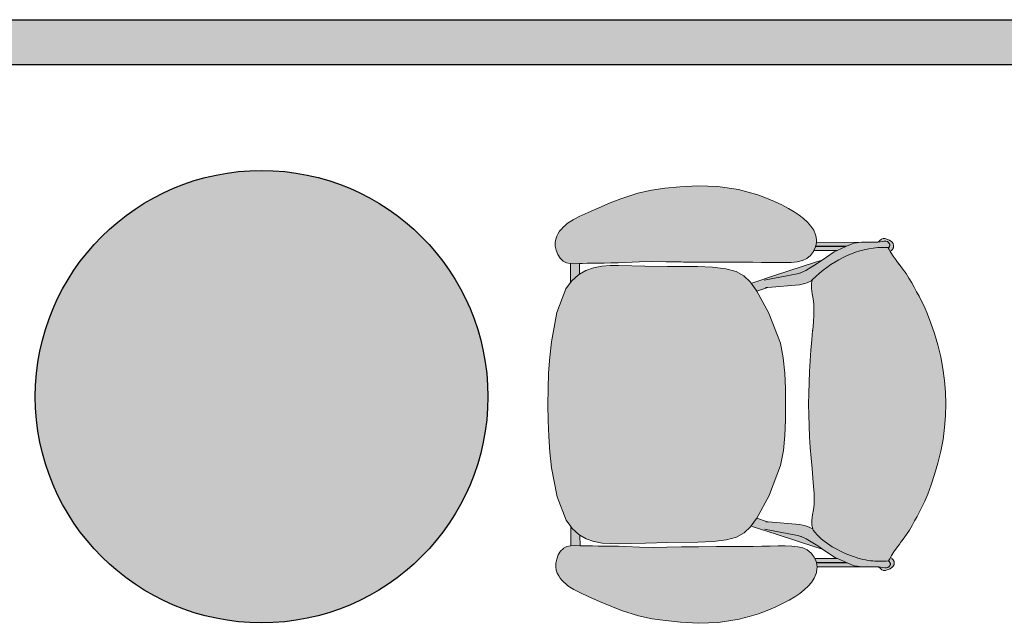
# Model space of a CAD drawing. Header units: millimetres. Extents: x 31882 to 271790, y -35693 to 24917.
# Tile 145 of 256: x 66980 to 68638, y 20066 to 21083. Entities that reach past the tile are written whole.
import ezdxf

# ---------------------------------------------------------------- set-up
doc = ezdxf.new("R2010")
doc.units = ezdxf.units.MM
doc.header["$MEASUREMENT"] = 0
doc.layers.add('0-MSC-MCP', color=3, linetype='Continuous')
doc.layers.add('06_Furniture', color=14, linetype='Continuous')
doc.layers.add('03 Partition', color=7, linetype='Continuous', lineweight=25, true_color=0x2776bb)
doc.layers.add('08_Hatch', color=140, linetype='Continuous', lineweight=9)
doc.layers.add('Furniture', color=14, linetype='Continuous', lineweight=9)

# ---------------------------------------------------------------- blocks, each defined once
blk = doc.blocks.new('Chieftain Chair pl')
at = {"layer": 'Furniture'}
h = blk.add_hatch(color=255, dxfattribs=at)
h.dxf.hatch_style = 1
edge = h.paths.add_edge_path()
edge.add_spline(control_points=[(51.457, 17.242), (52.226, 18.008), (53.5, 19.747), (54.172, 21.948), (54.225, 23.28), (54.214, 23.58), (54.208, 23.763)], knot_values=[0, 0, 0, 0, 3.256951, 6.354725, 6.706975, 7.254861, 7.254861, 7.254861, 7.254861], degree=3, periodic=0)
edge.add_line((54.208, 23.761), (54.053, 23.851))
edge.add_line((54.053, 23.851), (53.883, 23.945))
edge.add_line((53.883, 23.945), (53.775, 24.004))
edge.add_line((53.775, 24.004), (53.461, 24.198))
edge.add_line((53.461, 24.198), (53.126, 24.443))
edge.add_line((53.126, 24.443), (52.764, 24.72))
edge.add_line((52.764, 24.72), (52.655, 24.8))
edge.add_line((52.655, 24.8), (52.377, 25.012))
edge.add_line((52.377, 25.012), (51.975, 25.3))
edge.add_line((51.975, 25.3), (51.577, 25.557))
edge.add_line((51.577, 25.557), (51.183, 25.79))
edge.add_line((51.183, 25.79), (50.792, 26.006))
edge.add_line((50.792, 26.006), (50.405, 26.215))
edge.add_line((50.405, 26.215), (50.02, 26.424))
edge.add_line((50.02, 26.424), (49.598, 26.641))
edge.add_line((49.598, 26.641), (49.098, 26.875))
edge.add_line((49.098, 26.875), (48.478, 27.135))
edge.add_line((48.478, 27.135), (47.697, 27.428))
edge.add_line((47.697, 27.428), (46.797, 27.732))
edge.add_line((46.797, 27.732), (45.816, 28.023))
edge.add_line((45.816, 28.023), (44.796, 28.276))
edge.add_line((44.796, 28.276), (43.777, 28.468))
edge.add_line((43.777, 28.468), (42.758, 28.602))
edge.add_line((42.758, 28.602), (41.74, 28.68))
edge.add_line((41.74, 28.68), (40.721, 28.705))
edge.add_line((40.721, 28.705), (39.703, 28.68))
edge.add_line((39.703, 28.68), (38.684, 28.602))
edge.add_line((38.684, 28.602), (37.665, 28.468))
edge.add_line((37.665, 28.468), (36.646, 28.276))
edge.add_line((36.646, 28.276), (35.626, 28.023))
edge.add_line((35.626, 28.023), (34.646, 27.732))
edge.add_line((34.646, 27.732), (33.745, 27.428))
edge.add_line((33.745, 27.428), (32.965, 27.135))
edge.add_line((32.965, 27.135), (32.345, 26.875))
edge.add_line((32.345, 26.875), (31.844, 26.641))
edge.add_line((31.844, 26.641), (31.422, 26.424))
edge.add_line((31.422, 26.424), (31.038, 26.215))
edge.add_line((31.038, 26.215), (30.65, 26.006))
edge.add_line((30.65, 26.006), (30.259, 25.79))
edge.add_line((30.259, 25.79), (29.865, 25.557))
edge.add_line((29.865, 25.557), (29.467, 25.3))
edge.add_line((29.467, 25.3), (29.065, 25.012))
edge.add_line((29.065, 25.012), (28.787, 24.8))
edge.add_line((28.787, 24.8), (28.678, 24.72))
edge.add_line((28.678, 24.72), (28.316, 24.443))
edge.add_line((28.316, 24.443), (27.981, 24.198))
edge.add_line((27.981, 24.198), (27.667, 24.004))
edge.add_line((27.667, 24.004), (27.508, 23.917))
edge.add_line((27.508, 23.917), (27.389, 23.851))
edge.add_line((27.389, 23.851), (27.202, 23.744))
edge.add_spline(control_points=[(27.202, 23.742), (27.191, 23.476), (27.168, 22.965), (27.191, 22.451), (27.219, 22.208)], knot_values=[0, 0, 0, 0, 0.799978, 1.535578, 1.535578, 1.535578, 1.535578], degree=3, periodic=0)
edge.add_spline(control_points=[(27.219, 22.208), (27.219, 22.208), (27.287, 21.617), (27.823, 19.804), (28.843, 18.037), (29.867, 17.276)], knot_values=[1.535578, 1.535578, 1.535578, 1.535578, 2.429825, 3.324073, 7.205889, 7.205889, 7.205889, 7.205889], degree=3, periodic=0)
edge.add_line((29.867, 17.276), (29.969, 17.247))
edge.add_line((29.969, 17.247), (29.97, 17.245))
edge.add_line((29.97, 17.245), (30.294, 17.153))
edge.add_line((30.294, 17.153), (30.744, 17.149))
edge.add_line((30.744, 17.149), (31.195, 17.215))
edge.add_line((31.195, 17.215), (31.64, 17.298))
edge.add_line((31.64, 17.298), (32.072, 17.346))
edge.add_line((32.072, 17.346), (32.525, 17.361))
edge.add_line((32.525, 17.361), (33.034, 17.348))
edge.add_line((33.034, 17.348), (33.62, 17.31))
edge.add_line((33.62, 17.31), (34.341, 17.251))
edge.add_line((34.341, 17.251), (34.357, 17.249))
edge.add_line((34.357, 17.249), (35.177, 17.176))
edge.add_line((35.177, 17.176), (36.062, 17.099))
edge.add_line((36.062, 17.099), (36.984, 17.028))
edge.add_line((36.984, 17.028), (37.912, 16.971))
edge.add_line((37.912, 16.971), (38.846, 16.929))
edge.add_line((38.846, 16.929), (39.795, 16.897))
edge.add_line((39.795, 16.897), (40.721, 16.885))
edge.add_line((40.721, 16.885), (41.647, 16.897))
edge.add_line((41.647, 16.897), (42.597, 16.929))
edge.add_line((42.597, 16.929), (43.53, 16.971))
edge.add_line((43.53, 16.971), (44.459, 17.028))
edge.add_line((44.459, 17.028), (45.38, 17.099))
edge.add_line((45.38, 17.099), (46.266, 17.176))
edge.add_line((46.266, 17.176), (47.085, 17.249))
edge.add_line((47.085, 17.249), (47.101, 17.251))
edge.add_line((47.101, 17.251), (47.822, 17.31))
edge.add_line((47.822, 17.31), (48.408, 17.348))
edge.add_line((48.408, 17.348), (48.917, 17.361))
edge.add_line((48.917, 17.361), (49.37, 17.346))
edge.add_line((49.37, 17.346), (49.802, 17.298))
edge.add_line((49.802, 17.298), (50.247, 17.215))
edge.add_line((50.247, 17.215), (50.698, 17.149))
edge.add_line((50.698, 17.149), (51.149, 17.153))
edge.add_line((51.149, 17.153), (51.394, 17.224))
edge.add_line((51.394, 17.224), (51.457, 17.242))
h.paths.add_polyline_path([(52.599, 7.334), (52.536, 8.639), (52.401, 9.787), (52.163, 10.654), (51.797, 11.322), (51.276, 11.87), (51.153, 11.959), (50.573, 12.381), (50.472, 12.436), (48.584, 13.482), (48.501, 13.512), (45.996, 14.467), (44.718, 14.715), (43.405, 14.843), (42.069, 14.888), (40.721, 14.891), (39.374, 14.888), (38.038, 14.843), (36.725, 14.715), (35.446, 14.467), (32.942, 13.512), (32.859, 13.482), (30.87, 12.381), (30.235, 11.92), (30.167, 11.87), (29.645, 11.322), (29.279, 10.654), (29.042, 9.787), (28.906, 8.639), (28.844, 7.334), (28.817, 4.75), (28.784, 2.808), (28.728, 0.54), (28.735, -0.214), (28.791, -0.918), (28.927, -1.613), (28.929, -1.623), (29.161, -2.289), (29.468, -2.827), (29.524, -2.924), (30.045, -3.503), (30.204, -3.618), (30.753, -4.013), (32.774, -4.782), (35.291, -5.261), (36.621, -5.409), (37.974, -5.504), (39.344, -5.555), (40.721, -5.57), (42.099, -5.555), (43.468, -5.504), (44.822, -5.409), (46.151, -5.261), (48.668, -4.782), (50.689, -4.013), (51.238, -3.618), (51.397, -3.503), (51.919, -2.924), (51.974, -2.827), (52.282, -2.289), (52.513, -1.623), (52.515, -1.613), (52.651, -0.918), (52.707, -0.214), (52.715, 0.54), (52.658, 2.808), (52.625, 4.75)])
h.paths.add_polyline_path([(28.503, 13.56), (28.513, 14.235), (28.512, 14.858), (28.493, 15.42), (28.436, 15.934), (28.335, 16.373), (28.16, 16.756), (27.892, 17.084), (27.551, 17.34), (27.41, 17.4), (27.158, 17.508), (27.078, 17.535), (27.044, 17.541), (26.707, 17.592), (26.643, 17.601), (26.539, 17.585), (26.528, 17.584), (26.215, 17.536), (26.122, 17.521), (25.73, 17.351), (25.366, 17.105), (25.037, 16.811), (24.711, 16.475), (24.412, 16.098), (24.126, 15.67), (23.84, 15.18), (23.542, 14.62), (23.24, 13.99), (22.947, 13.296), (22.671, 12.54), (22.422, 11.724), (22.209, 10.868), (21.929, 9.099), (21.878, 7.371), (21.964, 5.815), (22.089, 4.526), (22.257, 3.382), (22.509, 2.209), (22.979, 0.744), (23.343, -0.184), (23.752, -1.158), (24.16, -2.078), (24.521, -2.847), (24.788, -3.367), (24.987, -3.701), (25.142, -3.914), (25.28, -4.067), (25.424, -4.225), (25.586, -4.387), (25.759, -4.535), (25.955, -4.669), (26.188, -4.789), (26.448, -4.878), (26.74, -4.924), (27.062, -4.915), (27.417, -4.838), (27.769, -4.7), (28.085, -4.506), (28.332, -4.262), (28.345, -4.246), (28.49, -3.959), (28.558, -3.639), (28.558, -3.618), (28.573, -3.294), (28.559, -2.827), (28.551, -2.565), (28.541, -2.174), (28.542, -2.172), (28.535, -1.745), (28.528, -1.265), (28.523, -0.718), (28.516, -0.124), (28.505, 0.494), (28.487, 1.116), (28.432, 2.308), (28.398, 3.467), (28.415, 4.643), (28.443, 5.923), (28.444, 6.124), (28.461, 7.375), (28.466, 8.937), (28.465, 10.531), (28.467, 11.32), (28.474, 12.093), (28.488, 12.843)])
edge = h.paths.add_edge_path()
edge.add_spline(control_points=[(29.867, 17.276), (28.843, 18.037), (27.823, 19.804), (27.287, 21.617), (27.219, 22.208), (27.219, 22.208)], knot_values=[1.535578, 1.535578, 1.535578, 1.535578, 5.417395, 6.311642, 7.205889, 7.205889, 7.205889, 7.205889], degree=3, periodic=0)
edge.add_spline(control_points=[(27.219, 22.208), (27.191, 22.451), (27.168, 22.965), (27.191, 23.476), (27.202, 23.742)], knot_values=[0, 0, 0, 0, 0.7356, 1.535578, 1.535578, 1.535578, 1.535578], degree=3, periodic=0)
edge.add_line((27.202, 23.742), (27.201, 23.744))
edge.add_line((27.201, 23.744), (27.158, 23.802))
edge.add_line((27.158, 23.802), (27.144, 23.811))
edge.add_line((27.144, 23.811), (27.014, 23.9))
edge.add_line((27.014, 23.9), (26.991, 23.913))
edge.add_line((26.991, 23.913), (26.967, 23.922))
edge.add_line((26.967, 23.922), (26.939, 23.924))
edge.add_line((26.939, 23.924), (26.912, 23.922))
edge.add_line((26.912, 23.922), (26.888, 23.913))
edge.add_line((26.888, 23.913), (26.865, 23.9))
edge.add_line((26.865, 23.9), (26.839, 23.882))
edge.add_line((26.839, 23.882), (26.721, 23.802))
edge.add_line((26.721, 23.802), (26.645, 23.699))
edge.add_line((26.645, 23.699), (26.604, 23.571))
edge.add_line((26.604, 23.571), (26.604, 23.436))
edge.add_line((26.604, 23.436), (26.706, 22.868))
edge.add_line((26.706, 22.868), (26.695, 22.464))
edge.add_line((26.695, 22.464), (26.695, 22.32))
edge.add_line((26.695, 22.32), (26.694, 21.727))
edge.add_line((26.694, 21.727), (26.694, 21.571))
edge.add_line((26.694, 21.571), (26.707, 21.471))
edge.add_line((26.707, 21.471), (26.789, 20.814))
edge.add_line((26.789, 20.814), (26.835, 20.656))
edge.add_line((26.835, 20.656), (27.044, 20.186))
edge.add_line((27.044, 20.186), (27.073, 20.122))
edge.add_line((27.073, 20.122), (27.41, 19.363))
edge.add_line((27.41, 19.363), (27.519, 19.118))
edge.add_line((27.519, 19.118), (28.239, 18.067))
edge.add_line((28.239, 18.067), (28.403, 17.495))
edge.add_line((28.403, 17.495), (29.513, 14.064))
edge.add_line((29.513, 14.064), (30.169, 12.099))
edge.add_line((30.169, 12.099), (30.235, 11.92))
edge.add_line((30.235, 11.92), (30.87, 12.381))
edge.add_line((30.87, 12.381), (30.912, 12.404))
edge.add_line((30.912, 12.404), (30.63, 13.233))
edge.add_line((30.63, 13.233), (30.581, 13.376))
edge.add_line((30.581, 13.376), (30.581, 13.384))
edge.add_line((30.581, 13.384), (30.347, 16.108))
edge.add_line((30.347, 16.108), (30.246, 16.591))
edge.add_line((30.246, 16.591), (30.188, 16.782))
edge.add_line((30.188, 16.782), (29.97, 17.245))
edge.add_line((29.97, 17.245), (29.968, 17.247))
edge.add_line((29.968, 17.247), (29.867, 17.276))
h.paths.add_polyline_path([(27.41, 19.363), (27.073, 20.122), (27.073, 17.537), (27.158, 17.508), (27.41, 17.4)], flags=17)
h.paths.add_polyline_path([(27.044, 20.186), (26.835, 20.656), (26.789, 20.814), (26.707, 21.471), (26.707, 17.592), (27.044, 17.541)], flags=17)
h.paths.add_polyline_path([(27.395, 24.067), (27.361, 24.102), (27.328, 24.131), (27.296, 24.155), (27.266, 24.175), (27.237, 24.191), (27.209, 24.205), (27.181, 24.217), (27.155, 24.227), (27.129, 24.234), (27.103, 24.24), (27.078, 24.244), (27.053, 24.246), (27.028, 24.247), (27.004, 24.246), (26.979, 24.244), (26.954, 24.24), (26.928, 24.234), (26.902, 24.227), (26.875, 24.217), (26.848, 24.205), (26.82, 24.191), (26.791, 24.175), (26.76, 24.154), (26.728, 24.129), (26.693, 24.098), (26.656, 24.059), (26.616, 24.011), (26.574, 23.953), (26.527, 23.883), (26.44, 23.64), (26.385, 23.49), (26.385, 23.33), (26.44, 23.18), (26.543, 23.057), (26.656, 22.923), (26.702, 22.888), (26.604, 23.436), (26.604, 23.571), (26.645, 23.699), (26.721, 23.802), (26.839, 23.882), (26.878, 23.91), (26.912, 23.922), (26.939, 23.924), (26.967, 23.922), (26.991, 23.913), (27.014, 23.9), (27.144, 23.811), (27.158, 23.802), (27.201, 23.744), (27.389, 23.851), (27.508, 23.917), (27.469, 23.975), (27.431, 24.025)])
h.paths.add_polyline_path([(59.513, 9.099), (59.233, 10.868), (59.021, 11.724), (58.772, 12.54), (58.496, 13.296), (58.202, 13.99), (57.901, 14.62), (57.602, 15.18), (57.317, 15.67), (57.03, 16.098), (56.731, 16.475), (56.405, 16.811), (56.077, 17.105), (55.713, 17.351), (55.32, 17.521), (55.228, 17.536), (54.915, 17.584), (54.799, 17.601), (54.667, 17.581), (54.368, 17.536), (54.284, 17.508), (53.891, 17.34), (53.55, 17.084), (53.283, 16.756), (53.108, 16.373), (53.006, 15.934), (52.949, 15.42), (52.93, 14.858), (52.929, 14.235), (52.939, 13.56), (52.954, 12.843), (52.968, 12.093), (52.975, 11.32), (52.977, 10.531), (52.976, 8.937), (52.981, 7.375), (52.998, 6.124), (52.999, 5.923), (53.028, 4.643), (53.045, 3.467), (53.011, 2.308), (52.955, 1.116), (52.938, 0.494), (52.927, -0.124), (52.92, -0.718), (52.914, -1.265), (52.908, -1.745), (52.9, -2.172), (52.902, -2.174), (52.891, -2.565), (52.883, -2.827), (52.87, -3.294), (52.885, -3.639), (52.952, -3.959), (53.098, -4.246), (53.111, -4.262), (53.357, -4.506), (53.673, -4.7), (54.026, -4.838), (54.38, -4.915), (54.703, -4.924), (54.994, -4.878), (55.254, -4.789), (55.487, -4.669), (55.683, -4.535), (55.856, -4.387), (56.018, -4.225), (56.163, -4.067), (56.3, -3.914), (56.456, -3.701), (56.655, -3.367), (56.922, -2.847), (57.283, -2.078), (57.691, -1.158), (58.1, -0.184), (58.463, 0.744), (58.933, 2.209), (59.185, 3.382), (59.354, 4.526), (59.478, 5.815), (59.564, 7.371)])
h.paths.add_polyline_path([(52.87, -3.294), (52.883, -2.827), (51.974, -2.827), (51.919, -2.924), (51.397, -3.503), (51.238, -3.618), (52.884, -3.618)])
h.paths.add_polyline_path([(29.524, -2.924), (29.468, -2.827), (28.559, -2.827), (28.573, -3.294), (28.558, -3.618), (30.204, -3.618), (30.045, -3.503)])
edge = h.paths.add_edge_path()
edge.add_line((53.854, 19.118), (53.963, 19.363))
edge.add_line((53.963, 19.363), (54.301, 20.122))
edge.add_line((54.301, 20.122), (54.329, 20.186))
edge.add_line((54.329, 20.186), (54.539, 20.656))
edge.add_line((54.539, 20.656), (54.585, 20.814))
edge.add_line((54.585, 20.814), (54.667, 21.471))
edge.add_line((54.667, 21.471), (54.679, 21.571))
edge.add_line((54.679, 21.571), (54.679, 21.727))
edge.add_line((54.679, 21.727), (54.678, 22.32))
edge.add_line((54.678, 22.32), (54.678, 22.464))
edge.add_line((54.678, 22.464), (54.667, 22.885))
edge.add_line((54.667, 22.885), (54.671, 22.888))
edge.add_line((54.671, 22.888), (54.728, 23.308))
edge.add_line((54.728, 23.308), (54.769, 23.436))
edge.add_line((54.769, 23.436), (54.769, 23.571))
edge.add_line((54.769, 23.571), (54.729, 23.699))
edge.add_line((54.729, 23.699), (54.653, 23.802))
edge.add_line((54.653, 23.802), (54.558, 23.866))
edge.add_line((54.558, 23.866), (54.541, 23.877))
edge.add_line((54.541, 23.877), (54.527, 23.887))
edge.add_line((54.527, 23.887), (54.516, 23.894))
edge.add_line((54.516, 23.894), (54.508, 23.9))
edge.add_line((54.508, 23.9), (54.501, 23.904))
edge.add_line((54.501, 23.904), (54.495, 23.907))
edge.add_line((54.495, 23.907), (54.491, 23.91))
edge.add_line((54.491, 23.91), (54.487, 23.912))
edge.add_line((54.487, 23.912), (54.483, 23.913))
edge.add_line((54.483, 23.913), (54.48, 23.915))
edge.add_line((54.48, 23.915), (54.476, 23.916))
edge.add_line((54.476, 23.916), (54.473, 23.917))
edge.add_line((54.473, 23.917), (54.47, 23.918))
edge.add_line((54.47, 23.918), (54.467, 23.919))
edge.add_line((54.467, 23.919), (54.464, 23.92))
edge.add_line((54.464, 23.92), (54.46, 23.921))
edge.add_line((54.46, 23.921), (54.457, 23.921))
edge.add_line((54.457, 23.921), (54.454, 23.922))
edge.add_line((54.454, 23.922), (54.451, 23.922))
edge.add_line((54.451, 23.922), (54.447, 23.923))
edge.add_line((54.447, 23.923), (54.444, 23.923))
edge.add_line((54.444, 23.923), (54.441, 23.923))
edge.add_line((54.441, 23.923), (54.437, 23.923))
edge.add_line((54.437, 23.923), (54.434, 23.923))
edge.add_line((54.434, 23.923), (54.43, 23.923))
edge.add_line((54.43, 23.923), (54.427, 23.923))
edge.add_line((54.427, 23.923), (54.424, 23.923))
edge.add_line((54.424, 23.923), (54.42, 23.923))
edge.add_line((54.42, 23.923), (54.417, 23.922))
edge.add_line((54.417, 23.922), (54.414, 23.922))
edge.add_line((54.414, 23.922), (54.41, 23.921))
edge.add_line((54.41, 23.921), (54.407, 23.921))
edge.add_line((54.407, 23.921), (54.404, 23.92))
edge.add_line((54.404, 23.92), (54.401, 23.919))
edge.add_line((54.401, 23.919), (54.398, 23.918))
edge.add_line((54.398, 23.918), (54.395, 23.917))
edge.add_line((54.395, 23.917), (54.391, 23.916))
edge.add_line((54.391, 23.916), (54.388, 23.915))
edge.add_line((54.388, 23.915), (54.385, 23.913))
edge.add_line((54.385, 23.913), (54.381, 23.912))
edge.add_line((54.381, 23.912), (54.377, 23.91))
edge.add_line((54.377, 23.91), (54.373, 23.907))
edge.add_line((54.373, 23.907), (54.367, 23.904))
edge.add_line((54.367, 23.904), (54.361, 23.9))
edge.add_line((54.361, 23.9), (54.353, 23.895))
edge.add_line((54.353, 23.895), (54.344, 23.889))
edge.add_line((54.344, 23.889), (54.332, 23.88))
edge.add_line((54.332, 23.88), (54.317, 23.87))
edge.add_line((54.317, 23.87), (54.229, 23.812))
edge.add_line((54.229, 23.812), (54.215, 23.802))
edge.add_line((54.215, 23.802), (54.192, 23.77))
edge.add_line((54.192, 23.77), (54.208, 23.763))
edge.add_spline(control_points=[(54.208, 23.763), (54.214, 23.58), (54.225, 23.28), (54.172, 21.948), (53.5, 19.747), (52.226, 18.008), (51.457, 17.242)], knot_values=[0, 0, 0, 0, 0.547886, 0.900137, 3.99791, 7.254861, 7.254861, 7.254861, 7.254861], degree=3, periodic=0)
edge.add_spline(control_points=[(51.457, 17.242), (51.423, 17.208), (51.389, 17.175), (51.355, 17.142)], knot_values=[7.254861, 7.254861, 7.254861, 7.254861, 7.397388, 7.397388, 7.397388, 7.397388], degree=3, periodic=0)
edge.add_line((51.355, 17.142), (51.185, 16.782))
edge.add_line((51.185, 16.782), (51.127, 16.591))
edge.add_line((51.127, 16.591), (51.026, 16.108))
edge.add_line((51.026, 16.108), (50.793, 13.384))
edge.add_line((50.793, 13.384), (50.792, 13.376))
edge.add_line((50.792, 13.376), (50.744, 13.233))
edge.add_line((50.744, 13.233), (50.472, 12.436))
edge.add_line((50.472, 12.436), (50.573, 12.381))
edge.add_line((50.573, 12.381), (51.153, 11.959))
edge.add_line((51.153, 11.959), (51.204, 12.099))
edge.add_line((51.204, 12.099), (51.861, 14.064))
edge.add_line((51.861, 14.064), (52.97, 17.495))
edge.add_line((52.97, 17.495), (53.134, 18.067))
edge.add_line((53.134, 18.067), (53.854, 19.118))
h.paths.add_polyline_path([(54.301, 20.122), (53.963, 19.363), (53.963, 17.371), (54.301, 17.515)], flags=17)
h.paths.add_polyline_path([(54.667, 21.471), (54.585, 20.814), (54.539, 20.656), (54.329, 20.186), (54.329, 17.523), (54.368, 17.536), (54.667, 17.581)], flags=17)
h = blk.add_hatch(color=255, dxfattribs=at)
h.dxf.hatch_style = 1
h.paths.add_polyline_path([(54.533, 23.883), (54.558, 23.866), (54.653, 23.802), (54.729, 23.699), (54.769, 23.571), (54.769, 23.436), (54.728, 23.308), (54.671, 22.888), (54.717, 22.923), (54.831, 23.057), (54.934, 23.18), (54.988, 23.33), (54.988, 23.49), (54.934, 23.64), (54.846, 23.883), (54.717, 24.085), (54.655, 24.129), (54.599, 24.165), (54.549, 24.192), (54.503, 24.212), (54.46, 24.225), (54.42, 24.234), (54.382, 24.238), (54.345, 24.239), (54.308, 24.238), (54.27, 24.234), (54.23, 24.225), (54.187, 24.212), (54.141, 24.192), (54.09, 24.165), (54.035, 24.129), (53.973, 24.085), (53.883, 23.945), (54.053, 23.851), (54.192, 23.77), (54.215, 23.802), (54.229, 23.812), (54.317, 23.87), (54.345, 23.89), (54.372, 23.907), (54.396, 23.918), (54.42, 23.923), (54.446, 23.924), (54.47, 23.919), (54.492, 23.909), (54.511, 23.898)])
for p, q in [((34.646, 27.732), (35.626, 28.023)), ((35.626, 28.023), (36.646, 28.276)), ((36.646, 28.276), (37.665, 28.468)), ((37.665, 28.468), (38.684, 28.602)), ((38.684, 28.602), (39.703, 28.68)), ((39.703, 28.68), (40.721, 28.705)), ((40.721, 28.705), (41.74, 28.68)), ((41.74, 28.68), (42.758, 28.602)), ((42.758, 28.602), (43.777, 28.468)), ((43.777, 28.468), (44.796, 28.276)), ((44.796, 28.276), (45.816, 28.023)), ((45.816, 28.023), (46.797, 27.732)), ((32.965, 27.135), (33.745, 27.428)), ((33.745, 27.428), (34.646, 27.732)), ((46.797, 27.732), (47.697, 27.428)), ((47.697, 27.428), (48.478, 27.135)), ((31.038, 26.215), (31.422, 26.424)), ((31.422, 26.424), (31.844, 26.641)), ((31.844, 26.641), (32.345, 26.875)), ((32.345, 26.875), (32.965, 27.135)), ((48.478, 27.135), (49.098, 26.875)), ((49.098, 26.875), (49.598, 26.641)), ((49.598, 26.641), (50.02, 26.424)), ((50.02, 26.424), (50.405, 26.215)), ((29.467, 25.3), (29.865, 25.557)), ((29.865, 25.557), (30.259, 25.79)), ((30.259, 25.79), (30.65, 26.006)), ((30.65, 26.006), (31.038, 26.215)), ((50.405, 26.215), (50.792, 26.006)), ((50.792, 26.006), (51.183, 25.79)), ((51.183, 25.79), (51.577, 25.557)), ((51.577, 25.557), (51.975, 25.3)), ((28.316, 24.443), (28.678, 24.72)), ((28.674, 24.714), (28.787, 24.8)), ((28.678, 24.72), (28.787, 24.8)), ((28.787, 24.8), (29.065, 25.012)), ((29.065, 25.012), (29.467, 25.3)), ((51.975, 25.3), (52.377, 25.012)), ((52.377, 25.012), (52.655, 24.8)), ((52.655, 24.8), (52.764, 24.72)), ((52.655, 24.8), (52.768, 24.714)), ((52.764, 24.72), (53.126, 24.443)), ((26.527, 23.883), (26.44, 23.64)), ((26.721, 23.802), (26.645, 23.699)), ((26.839, 23.882), (26.721, 23.802)), ((26.839, 23.882), (26.865, 23.9)), ((26.888, 23.913), (26.865, 23.9)), ((26.888, 23.913), (26.912, 23.922)), ((26.912, 23.922), (26.939, 23.924)), ((26.939, 23.924), (26.967, 23.922)), ((26.967, 23.922), (26.991, 23.913)), ((26.991, 23.913), (27.014, 23.9)), ((27.144, 23.811), (27.014, 23.9)), ((27.158, 23.802), (27.144, 23.811)), ((27.158, 23.802), (27.201, 23.744)), ((27.201, 23.744), (27.389, 23.851)), ((27.389, 23.851), (27.508, 23.917)), ((27.508, 23.917), (27.667, 24.004)), ((27.667, 24.004), (27.981, 24.198)), ((27.981, 24.198), (28.316, 24.443)), ((53.126, 24.443), (53.461, 24.198)), ((53.461, 24.198), (53.775, 24.004)), ((53.775, 24.004), (53.883, 23.945)), ((53.973, 24.085), (53.883, 23.945)), ((53.883, 23.945), (54.053, 23.851)), ((54.053, 23.851), (54.192, 23.77)), ((54.192, 23.77), (54.215, 23.802)), ((54.192, 23.77), (54.208, 23.763)), ((54.229, 23.812), (54.215, 23.802)), ((54.317, 23.87), (54.229, 23.812)), ((54.653, 23.802), (54.558, 23.866)), ((54.729, 23.699), (54.653, 23.802)), ((54.846, 23.883), (54.717, 24.085)), ((54.934, 23.64), (54.846, 23.883)), ((26.385, 23.49), (26.44, 23.64)), ((26.385, 23.33), (26.385, 23.49)), ((26.44, 23.18), (26.385, 23.33)), ((26.543, 23.057), (26.44, 23.18)), ((26.656, 22.923), (26.543, 23.057)), ((26.645, 23.699), (26.604, 23.571)), ((26.604, 23.571), (26.604, 23.436)), ((26.604, 23.436), (26.702, 22.888)), ((26.656, 22.923), (26.702, 22.888)), ((27.201, 23.744), (27.202, 23.742)), ((54.728, 23.308), (54.671, 22.888)), ((54.671, 22.888), (54.717, 22.923)), ((54.831, 23.057), (54.717, 22.923)), ((54.728, 23.308), (54.769, 23.436)), ((54.769, 23.571), (54.729, 23.699)), ((54.769, 23.436), (54.769, 23.571)), ((54.934, 23.18), (54.831, 23.057)), ((54.934, 23.64), (54.988, 23.49)), ((54.988, 23.33), (54.934, 23.18)), ((54.988, 23.49), (54.988, 23.33)), ((26.694, 21.727), (26.695, 22.32)), ((26.695, 22.464), (26.706, 22.863)), ((26.695, 22.32), (26.695, 22.464)), ((26.706, 22.863), (26.702, 22.888)), ((27.219, 22.208), (27.218, 22.213)), ((54.668, 22.863), (54.671, 22.888)), ((54.668, 22.863), (54.678, 22.464)), ((54.678, 22.464), (54.678, 22.32)), ((54.679, 21.727), (54.678, 22.32)), ((26.694, 21.571), (26.694, 21.727)), ((26.707, 21.471), (26.694, 21.571)), ((26.789, 20.814), (26.707, 21.471)), ((26.707, 17.592), (26.707, 21.471)), ((54.667, 21.471), (54.585, 20.814)), ((54.679, 21.571), (54.667, 21.471)), ((54.667, 21.471), (54.667, 17.581)), ((54.679, 21.727), (54.679, 21.571)), ((26.835, 20.656), (26.789, 20.814)), ((27.044, 20.186), (26.835, 20.656)), ((54.539, 20.656), (54.329, 20.186)), ((54.585, 20.814), (54.539, 20.656)), ((27.044, 17.541), (27.044, 20.186)), ((27.073, 20.122), (27.044, 20.186)), ((27.073, 20.122), (27.073, 17.536)), ((27.41, 19.363), (27.073, 20.122)), ((54.301, 20.122), (53.963, 19.363)), ((54.329, 20.186), (54.301, 20.122)), ((54.301, 17.513), (54.301, 20.122)), ((54.329, 20.186), (54.329, 17.523)), ((27.519, 19.118), (27.41, 19.363)), ((27.41, 19.363), (27.41, 17.4)), ((28.239, 18.067), (27.519, 19.118)), ((53.854, 19.118), (53.134, 18.067)), ((53.963, 19.363), (53.854, 19.118)), ((53.963, 19.363), (53.963, 17.371)), ((28.239, 18.067), (28.403, 17.495)), ((28.518, 17.66), (28.239, 18.067)), ((53.134, 18.067), (52.856, 17.66)), ((52.97, 17.495), (53.134, 18.067)), ((25.037, 16.811), (25.366, 17.105)), ((25.366, 17.105), (25.73, 17.351)), ((26.122, 17.521), (25.73, 17.351)), ((26.215, 17.536), (26.122, 17.521)), ((26.215, 17.536), (26.528, 17.584)), ((26.539, 17.585), (26.528, 17.584)), ((26.643, 17.601), (26.539, 17.585)), ((26.643, 17.601), (26.707, 17.592)), ((26.707, 17.592), (27.044, 17.541)), ((27.044, 17.541), (27.073, 17.536)), ((27.073, 17.536), (27.074, 17.536)), ((27.074, 17.536), (27.158, 17.508)), ((27.158, 17.508), (27.41, 17.4)), ((27.41, 17.4), (27.551, 17.34)), ((27.551, 17.34), (27.892, 17.084)), ((27.892, 17.084), (28.16, 16.756)), ((28.403, 17.495), (29.513, 14.064)), ((29.118, 16.658), (28.518, 17.66)), ((29.867, 17.276), (29.968, 17.247)), ((29.97, 17.245), (29.968, 17.247)), ((29.97, 17.245), (30.188, 16.782)), ((29.97, 17.245), (30.294, 17.153)), ((30.294, 17.153), (30.744, 17.149)), ((30.744, 17.149), (31.195, 17.215)), ((31.195, 17.215), (31.64, 17.298)), ((31.64, 17.298), (32.072, 17.346)), ((32.072, 17.346), (32.525, 17.361)), ((32.525, 17.361), (33.034, 17.348)), ((33.62, 17.31), (33.034, 17.348)), ((33.62, 17.31), (34.341, 17.251)), ((34.341, 17.251), (34.357, 17.249)), ((34.357, 17.249), (35.177, 17.176)), ((35.177, 17.176), (36.062, 17.099)), ((36.062, 17.099), (36.984, 17.028)), ((36.984, 17.028), (37.912, 16.971)), ((37.912, 16.971), (38.846, 16.929)), ((42.597, 16.929), (43.53, 16.971)), ((43.53, 16.971), (44.459, 17.028)), ((44.459, 17.028), (45.38, 17.099)), ((45.38, 17.099), (46.266, 17.176)), ((46.266, 17.176), (47.085, 17.249)), ((47.085, 17.249), (47.101, 17.251)), ((47.101, 17.251), (47.822, 17.31)), ((47.822, 17.31), (48.408, 17.348)), ((48.408, 17.348), (48.917, 17.361)), ((48.917, 17.361), (49.37, 17.346)), ((49.37, 17.346), (49.802, 17.298)), ((49.802, 17.298), (50.247, 17.215)), ((50.247, 17.215), (50.698, 17.149)), ((50.698, 17.149), (51.149, 17.153)), ((51.149, 17.153), (51.394, 17.224)), ((51.185, 16.782), (51.394, 17.224)), ((51.394, 17.224), (51.457, 17.242)), ((51.861, 14.064), (52.97, 17.495)), ((52.856, 17.66), (52.255, 16.658)), ((53.283, 16.756), (53.55, 17.084)), ((53.55, 17.084), (53.891, 17.34)), ((53.891, 17.34), (53.963, 17.371)), ((53.963, 17.371), (54.284, 17.508)), ((54.284, 17.508), (54.301, 17.513)), ((54.301, 17.513), (54.329, 17.523)), ((54.329, 17.523), (54.368, 17.536)), ((54.368, 17.536), (54.667, 17.581)), ((54.667, 17.581), (54.799, 17.601)), ((54.903, 17.585), (54.799, 17.601)), ((54.903, 17.585), (54.915, 17.584)), ((54.915, 17.584), (55.228, 17.536)), ((55.32, 17.521), (55.228, 17.536)), ((55.713, 17.351), (55.32, 17.521)), ((55.713, 17.351), (56.077, 17.105)), ((56.405, 16.811), (56.077, 17.105)), ((24.412, 16.098), (24.711, 16.475)), ((24.711, 16.475), (25.037, 16.811)), ((28.16, 16.756), (28.335, 16.373)), ((28.335, 16.373), (28.436, 15.934)), ((29.118, 16.658), (29.336, 16.217)), ((29.336, 16.217), (29.422, 15.916)), ((29.336, 16.217), (29.345, 16.199)), ((30.246, 16.591), (30.188, 16.782)), ((30.246, 16.591), (30.347, 16.108)), ((39.795, 16.897), (38.846, 16.929)), ((39.795, 16.897), (40.721, 16.885)), ((40.721, 16.885), (41.647, 16.897)), ((41.647, 16.897), (42.597, 16.929)), ((51.026, 16.108), (51.127, 16.591)), ((51.185, 16.782), (51.127, 16.591)), ((51.952, 15.916), (52.038, 16.217)), ((52.029, 16.199), (52.038, 16.217)), ((52.038, 16.217), (52.255, 16.658)), ((53.006, 15.934), (53.108, 16.373)), ((53.108, 16.373), (53.283, 16.756)), ((56.405, 16.811), (56.731, 16.475)), ((56.731, 16.475), (57.03, 16.098)), ((23.84, 15.18), (24.126, 15.67)), ((24.126, 15.67), (24.412, 16.098)), ((28.493, 15.42), (28.436, 15.934)), ((28.493, 15.42), (28.512, 14.858)), ((29.422, 15.916), (29.948, 13.067)), ((30.347, 16.108), (30.581, 13.384)), ((50.793, 13.384), (51.026, 16.108)), ((51.425, 13.067), (51.952, 15.916)), ((52.93, 14.858), (52.949, 15.42)), ((52.949, 15.42), (53.006, 15.934)), ((57.03, 16.098), (57.317, 15.67)), ((57.317, 15.67), (57.602, 15.18)), ((23.24, 13.99), (23.542, 14.62)), ((23.542, 14.62), (23.84, 15.18)), ((28.512, 14.858), (28.513, 14.235)), ((32.942, 13.512), (35.446, 14.467)), ((35.446, 14.467), (36.725, 14.715)), ((36.725, 14.715), (38.038, 14.843)), ((38.038, 14.843), (39.374, 14.888)), ((39.374, 14.888), (40.721, 14.891)), ((40.721, 14.891), (42.069, 14.888)), ((42.069, 14.888), (43.405, 14.843)), ((43.405, 14.843), (44.718, 14.715)), ((44.718, 14.715), (45.996, 14.467)), ((48.501, 13.512), (45.996, 14.467)), ((52.929, 14.235), (52.93, 14.858)), ((57.602, 15.18), (57.901, 14.62)), ((57.901, 14.62), (58.202, 13.99)), ((22.947, 13.296), (23.24, 13.99)), ((28.513, 14.235), (28.503, 13.56)), ((29.513, 14.064), (30.169, 12.099)), ((51.861, 14.064), (51.204, 12.099)), ((52.939, 13.56), (52.929, 14.235)), ((58.202, 13.99), (58.496, 13.296)), ((22.671, 12.54), (22.947, 13.296)), ((28.488, 12.843), (28.474, 12.093)), ((28.503, 13.56), (28.488, 12.843)), ((30.63, 13.233), (30.581, 13.384)), ((30.581, 13.384), (30.581, 13.376)), ((30.581, 13.376), (30.63, 13.233)), ((30.581, 13.376), (30.597, 13.199)), ((30.597, 13.188), (30.597, 13.199)), ((30.63, 13.233), (30.912, 12.404)), ((32.859, 13.482), (30.912, 12.404)), ((32.942, 13.512), (32.859, 13.482)), ((48.584, 13.482), (48.501, 13.512)), ((50.472, 12.436), (48.584, 13.482)), ((50.472, 12.436), (50.744, 13.233)), ((50.793, 13.384), (50.744, 13.233)), ((50.744, 13.233), (50.792, 13.376)), ((50.776, 13.199), (50.792, 13.376)), ((50.776, 13.188), (50.776, 13.199)), ((50.792, 13.376), (50.793, 13.384)), ((52.954, 12.843), (52.939, 13.56)), ((52.968, 12.093), (52.954, 12.843)), ((58.496, 13.296), (58.772, 12.54)), ((22.422, 11.724), (22.671, 12.54)), ((28.474, 12.093), (28.467, 11.32)), ((30.235, 11.92), (30.167, 11.87)), ((30.235, 11.92), (30.169, 12.099)), ((30.87, 12.381), (30.235, 11.92)), ((30.912, 12.404), (30.87, 12.381)), ((50.573, 12.381), (50.472, 12.436)), ((51.153, 11.959), (50.573, 12.381)), ((51.153, 11.959), (51.204, 12.099)), ((51.276, 11.87), (51.153, 11.959)), ((52.975, 11.32), (52.968, 12.093)), ((58.772, 12.54), (59.021, 11.724)), ((22.209, 10.868), (22.422, 11.724)), ((28.467, 11.32), (28.465, 10.531)), ((29.645, 11.322), (29.279, 10.654)), ((30.167, 11.87), (29.645, 11.322)), ((51.797, 11.322), (51.276, 11.87)), ((52.163, 10.654), (51.797, 11.322)), ((52.977, 10.531), (52.975, 11.32)), ((59.021, 11.724), (59.233, 10.868)), ((21.929, 9.099), (22.209, 10.868)), ((28.465, 10.531), (28.466, 8.937)), ((29.279, 10.654), (29.042, 9.787)), ((52.401, 9.787), (52.163, 10.654)), ((52.976, 8.937), (52.977, 10.531)), ((59.233, 10.868), (59.513, 9.099)), ((29.042, 9.787), (28.906, 8.639)), ((52.536, 8.639), (52.401, 9.787)), ((21.878, 7.371), (21.929, 9.099)), ((28.466, 8.937), (28.461, 7.375)), ((28.906, 8.639), (28.844, 7.334)), ((52.599, 7.334), (52.536, 8.639)), ((52.981, 7.375), (52.976, 8.937)), ((59.513, 9.099), (59.564, 7.371)), ((21.964, 5.815), (21.878, 7.371)), ((28.461, 7.375), (28.444, 6.124)), ((28.844, 7.334), (28.817, 4.75)), ((52.599, 7.334), (52.625, 4.75)), ((52.998, 6.124), (52.981, 7.375)), ((59.564, 7.371), (59.478, 5.815)), ((28.444, 6.124), (28.441, 5.923)), ((28.444, 6.124), (28.443, 5.923)), ((52.999, 5.923), (52.998, 6.124)), ((53.001, 5.923), (52.998, 6.124)), ((22.089, 4.526), (21.964, 5.815)), ((28.443, 5.923), (28.415, 4.643)), ((53.028, 4.643), (52.999, 5.923)), ((59.478, 5.815), (59.354, 4.526)), ((22.257, 3.382), (22.089, 4.526)), ((28.415, 4.643), (28.398, 3.467)), ((28.784, 2.808), (28.817, 4.75)), ((52.625, 4.75), (52.658, 2.808)), ((53.045, 3.467), (53.028, 4.643)), ((59.354, 4.526), (59.185, 3.382)), ((28.432, 2.308), (28.398, 3.467)), ((53.011, 2.308), (53.045, 3.467)), ((22.509, 2.209), (22.257, 3.382)), ((28.728, 0.54), (28.784, 2.808)), ((52.658, 2.808), (52.715, 0.54)), ((59.185, 3.382), (58.933, 2.209)), ((22.979, 0.744), (22.509, 2.209)), ((28.487, 1.116), (28.432, 2.308)), ((53.011, 2.308), (52.955, 1.116)), ((58.933, 2.209), (58.463, 0.744)), ((28.505, 0.494), (28.487, 1.116)), ((52.955, 1.116), (52.938, 0.494)), ((23.343, -0.184), (22.979, 0.744)), ((28.516, -0.124), (28.505, 0.494)), ((28.728, 0.54), (28.735, -0.193)), ((52.707, -0.193), (52.715, 0.54)), ((52.938, 0.494), (52.927, -0.124)), ((58.463, 0.744), (58.1, -0.184)), ((23.752, -1.158), (23.343, -0.184)), ((28.523, -0.718), (28.516, -0.124)), ((28.528, -1.265), (28.523, -0.718)), ((28.735, -0.193), (28.734, -0.198)), ((28.734, -0.198), (28.791, -0.918)), ((52.651, -0.918), (52.708, -0.198)), ((52.708, -0.198), (52.707, -0.193)), ((52.92, -0.718), (52.914, -1.265)), ((52.927, -0.124), (52.92, -0.718)), ((58.1, -0.184), (57.691, -1.158)), ((24.16, -2.078), (23.752, -1.158)), ((28.535, -1.745), (28.528, -1.265)), ((28.927, -1.613), (28.791, -0.918)), ((28.927, -1.613), (28.929, -1.623)), ((29.161, -2.289), (28.929, -1.623)), ((52.282, -2.289), (52.513, -1.623)), ((52.513, -1.623), (52.515, -1.613)), ((52.515, -1.613), (52.651, -0.918)), ((52.914, -1.265), (52.908, -1.745)), ((57.691, -1.158), (57.283, -2.078)), ((24.521, -2.847), (24.16, -2.078)), ((28.542, -2.172), (28.535, -1.745)), ((28.541, -2.174), (28.542, -2.172)), ((28.551, -2.565), (28.541, -2.174)), ((29.468, -2.827), (29.161, -2.289)), ((52.282, -2.289), (51.974, -2.827)), ((52.902, -2.174), (52.891, -2.565)), ((52.908, -1.745), (52.9, -2.172)), ((52.9, -2.172), (52.902, -2.174)), ((57.283, -2.078), (56.922, -2.847)), ((24.788, -3.367), (24.521, -2.847)), ((24.987, -3.701), (24.788, -3.367)), ((28.559, -2.827), (28.551, -2.565)), ((28.573, -3.294), (28.558, -3.618)), ((28.559, -2.827), (29.468, -2.827)), ((28.573, -3.294), (28.559, -2.827)), ((29.524, -2.924), (29.468, -2.827)), ((30.045, -3.503), (29.524, -2.924)), ((51.919, -2.924), (51.397, -3.503)), ((51.974, -2.827), (51.919, -2.924)), ((51.974, -2.827), (52.883, -2.827)), ((52.87, -3.294), (52.883, -2.827)), ((52.884, -3.618), (52.87, -3.294)), ((52.891, -2.565), (52.883, -2.827)), ((52.883, -2.827), (52.9, -2.827)), ((56.655, -3.367), (56.456, -3.701)), ((56.922, -2.847), (56.655, -3.367)), ((25.142, -3.914), (24.987, -3.701)), ((25.28, -4.067), (25.142, -3.914)), ((25.424, -4.225), (25.28, -4.067)), ((25.424, -4.225), (25.586, -4.387)), ((28.49, -3.959), (28.345, -4.246)), ((28.558, -3.639), (28.49, -3.959)), ((28.558, -3.618), (28.558, -3.639)), ((28.558, -3.618), (30.204, -3.618)), ((30.204, -3.618), (30.045, -3.503)), ((30.753, -4.013), (30.204, -3.618)), ((32.774, -4.782), (30.753, -4.013)), ((50.689, -4.013), (48.668, -4.782)), ((51.238, -3.618), (50.689, -4.013)), ((51.397, -3.503), (51.238, -3.618)), ((52.884, -3.618), (51.238, -3.618)), ((52.885, -3.639), (52.884, -3.618)), ((52.885, -3.618), (52.902, -3.618)), ((52.952, -3.959), (52.885, -3.639)), ((53.098, -4.246), (52.952, -3.959)), ((56.018, -4.225), (55.856, -4.387)), ((56.163, -4.067), (56.018, -4.225)), ((56.3, -3.914), (56.163, -4.067)), ((56.456, -3.701), (56.3, -3.914)), ((25.586, -4.387), (25.759, -4.535)), ((25.759, -4.535), (25.955, -4.669)), ((25.955, -4.669), (26.188, -4.789)), ((26.448, -4.878), (26.188, -4.789)), ((26.74, -4.924), (26.448, -4.878)), ((27.062, -4.915), (26.74, -4.924)), ((27.417, -4.838), (27.062, -4.915)), ((27.769, -4.7), (27.417, -4.838)), ((28.085, -4.506), (27.769, -4.7)), ((28.332, -4.262), (28.085, -4.506)), ((28.345, -4.246), (28.332, -4.262)), ((35.291, -5.261), (32.774, -4.782)), ((48.668, -4.782), (46.151, -5.261)), ((53.111, -4.262), (53.098, -4.246)), ((53.357, -4.506), (53.111, -4.262)), ((53.673, -4.7), (53.357, -4.506)), ((54.026, -4.838), (53.673, -4.7)), ((54.38, -4.915), (54.026, -4.838)), ((54.703, -4.924), (54.38, -4.915)), ((54.994, -4.878), (54.703, -4.924)), ((55.254, -4.789), (54.994, -4.878)), ((55.487, -4.669), (55.254, -4.789)), ((55.487, -4.669), (55.683, -4.535)), ((55.683, -4.535), (55.856, -4.387)), ((36.621, -5.409), (35.291, -5.261)), ((37.974, -5.504), (36.621, -5.409)), ((39.344, -5.555), (37.974, -5.504)), ((40.721, -5.57), (39.344, -5.555)), ((42.099, -5.555), (40.721, -5.57)), ((43.468, -5.504), (42.099, -5.555)), ((44.822, -5.409), (43.468, -5.504)), ((46.151, -5.261), (44.822, -5.409))]:
    blk.add_line(p, q, dxfattribs=at)
for points in [[(27.508, 23.917), (27.469, 23.975), (27.431, 24.025), (27.395, 24.067), (27.361, 24.102), (27.328, 24.131), (27.296, 24.155), (27.266, 24.175), (27.237, 24.191), (27.209, 24.205), (27.181, 24.217), (27.155, 24.227), (27.129, 24.234), (27.103, 24.24), (27.078, 24.244), (27.053, 24.246), (27.028, 24.247), (27.004, 24.246), (26.979, 24.244), (26.954, 24.24), (26.928, 24.234), (26.902, 24.227), (26.875, 24.217), (26.848, 24.205), (26.82, 24.191), (26.791, 24.175), (26.76, 24.154), (26.728, 24.129), (26.693, 24.098), (26.656, 24.059), (26.616, 24.011), (26.574, 23.953), (26.527, 23.883)], [(54.717, 24.085), (54.655, 24.129), (54.599, 24.165), (54.549, 24.192), (54.503, 24.212), (54.46, 24.225), (54.42, 24.234), (54.382, 24.238), (54.345, 24.239), (54.308, 24.238), (54.27, 24.234), (54.23, 24.225), (54.187, 24.212), (54.141, 24.192), (54.09, 24.165), (54.035, 24.129), (53.973, 24.085)], [(54.317, 23.87), (54.332, 23.88), (54.344, 23.889), (54.353, 23.895), (54.361, 23.9), (54.367, 23.904), (54.373, 23.907), (54.377, 23.91), (54.381, 23.912), (54.385, 23.913), (54.388, 23.915), (54.391, 23.916), (54.395, 23.917), (54.398, 23.918), (54.401, 23.919), (54.404, 23.92), (54.407, 23.921), (54.41, 23.921), (54.414, 23.922), (54.417, 23.922), (54.42, 23.923), (54.424, 23.923), (54.427, 23.923), (54.43, 23.923), (54.434, 23.923), (54.437, 23.923), (54.441, 23.923), (54.444, 23.923), (54.447, 23.923), (54.451, 23.922), (54.454, 23.922), (54.457, 23.921), (54.46, 23.921), (54.464, 23.92), (54.467, 23.919), (54.47, 23.918), (54.473, 23.917), (54.476, 23.916), (54.48, 23.915), (54.483, 23.913), (54.487, 23.912), (54.491, 23.91), (54.495, 23.907), (54.501, 23.904), (54.508, 23.9), (54.516, 23.894), (54.527, 23.887), (54.541, 23.877), (54.558, 23.866)]]:
    blk.add_lwpolyline(points, dxfattribs=at)
for points, knots in [([(54.208, 23.763), (54.214, 23.58), (54.225, 23.28), (54.172, 21.948), (53.5, 19.747), (52.197, 17.969), (51.389, 17.175), (51.355, 17.142)], [0, 0, 0, 0, 0.547886, 0.900137, 3.99791, 7.254861, 7.397388, 7.397388, 7.397388, 7.397388]), ([(27.202, 23.742), (27.191, 23.476), (27.168, 22.965), (27.217, 21.853), (27.823, 19.804), (28.843, 18.037), (29.867, 17.276)], [0, 0, 0, 0, 0.799978, 1.535578, 3.324073, 7.205889, 7.205889, 7.205889, 7.205889])]:
    blk.add_open_spline(points, degree=3, knots=knots, dxfattribs=at)
blk = doc.blocks.new('twetet')
at = {"ltscale": 0.25}
h = blk.add_hatch(color=255, dxfattribs=at)
h.dxf.hatch_style = 1
h.paths.add_polyline_path([(1719088.357, -78536.001, 1), (1719118.363, -78536.001, 1)])
at = {"layer": '06_Furniture', "ltscale": 25}
blk.add_circle((1719103.36, -78536.001), 15.003, dxfattribs=at)
at = {"xscale": -0.7695000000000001, "yscale": 0.7695000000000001, "zscale": 0.7695000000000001, "rotation": 270.0988824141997}
blk.add_blockref('Chieftain Chair pl', (1719126.682, -78567.859), dxfattribs=at)
blk = doc.blocks.new('tsf H external wall')
at = {"layer": '0-MSC-MCP', "ltscale": 0.25}
h = blk.add_hatch(color=141, dxfattribs=at)
h.dxf.hatch_style = 1
h.paths.add_polyline_path([(1716442.635, -78125.105), (1716442.635, -78685.262), (1716439.635, -78685.262), (1716439.635, -78125.105)])
at = {"layer": '03 Partition', "ltscale": 0.25}
blk.add_line((1716442.635, -78188.418), (1716442.635, -78685.262), dxfattribs=at)
blk.add_lwpolyline([(1716442.635, -78125.105), (1716442.635, -78685.262), (1716439.635, -78685.262), (1716439.635, -78125.105)], close=True, dxfattribs=at)

msp = doc.modelspace()

# ---------------------------------------------------------------- block references
at = {"layer": '08_Hatch', "ltscale": 0.25, "xscale": 25.4, "yscale": 25.4, "zscale": 25.4, "rotation": 90}
msp.add_blockref('tsf H external wall', (-1919797.1, -43576560.3), dxfattribs=at)
at = {"layer": 'Furniture', "xscale": 25.4, "yscale": 25.4, "zscale": 25.4}
msp.add_blockref('twetet', (-43597838.4, 2015262), dxfattribs=at)

doc.saveas('drawing.dxf')
